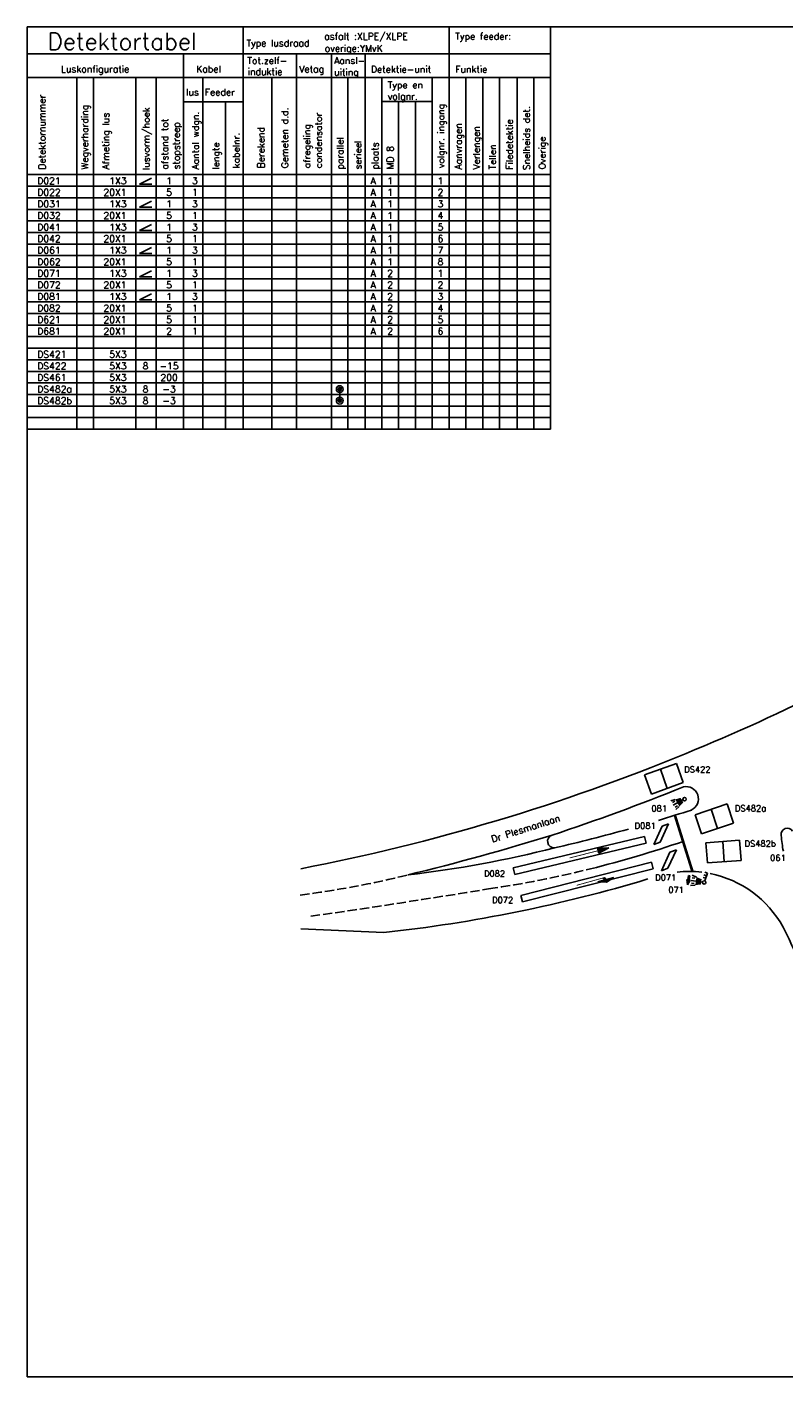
# Model space of a CAD drawing. Extents: x 5 to 579, y 20 to 420.
# Tile 1 of 3: x 5 to 230, y 20 to 420. Entities that reach past the tile are written whole.
import ezdxf
from ezdxf.enums import TextEntityAlignment as Align

# ---------------------------------------------------------------- set-up
doc = ezdxf.new("R2010")
doc.units = 0
doc.header["$LTSCALE"] = 23
doc.header["$MEASUREMENT"] = 0
doc.linetypes.add('DASHED', pattern=[0.16, 0.12, -0.04])
doc.layers.get('0').update_dxf_attribs({"color": 1, "linetype": 'CONTINUOUS'})
for name, color, linetype in [('1', 2, 'CONTINUOUS'), ('2', 3, 'CONTINUOUS'), ('3', 2, 'DASHED')]:
    doc.layers.add(name, color=color, linetype=linetype)
doc.styles.add('SIMPLEX', font='SIMPLEX')
doc.styles.get("Standard").update_dxf_attribs({"font": 'SIMPLEX'})

# ---------------------------------------------------------------- blocks, each defined once
blk = doc.blocks.new('S44')
for p, q in [((21.8, 1.9), (21.8, 0)), ((30, 0), (21.8, 1.9)), ((21.8, -1.9), (21.8, 0)), ((30, 0), (21.8, -1.9))]:
    blk.add_line(p, q)
at = {"const_width": 0.6}
blk.add_lwpolyline([(21.8, 0), (0, 0)], dxfattribs=at)
blk.add_solid([(21.8, 1.9), (21.8, -1.9), (30, 0)])
blk = doc.blocks.new('S46')
for p, q in [((28, -1.8), (15.9, -1.8)), ((15.9, -1.8), (22, -3.7)), ((23, -1.9), (20.9, -1.9)), ((22, -3.7), (28, -1.8))]:
    blk.add_line(p, q)
at = {"const_width": 0.6}
blk.add_lwpolyline([(21.8, 0), (0, 0)], dxfattribs=at)
for points in [[(19.4, 0.3), (21.9, 0.3), (20.7, -1.9), (23.1, -1.9)], [(15.9, -1.8), (28, -1.8), (22, -3.7)]]:
    blk.add_solid(points)
blk = doc.blocks.new('S35')
at = {"layer": '1'}
for p, q in [((1.8, -1.8), (-1.8, 1.8)), ((-1.8, 1.8), (13.2, 1.8)), ((13.2, 1.8), (16.8, -1.8)), ((16.8, -1.8), (1.8, -1.8))]:
    blk.add_line(p, q, dxfattribs=at)
blk = doc.blocks.new('S67')
at = {"layer": '1'}
for p, q in [((0, 1), (0, -1)), ((2, 1), (0, 1)), ((2, -1), (2, 1)), ((0, -1), (2, -1))]:
    blk.add_line(p, q, dxfattribs=at)
blk = doc.blocks.new('S9')
blk.add_circle((0, 0), 1.25)
blk = doc.blocks.new('S6')
for p, q in [((0, 0), (8.4, 0)), ((5, 3), (8.4, 3.8)), ((6, 2), (8, 2)), ((5, -3), (8.4, -3.8)), ((6, -2), (8, -2))]:
    blk.add_line(p, q)
blk.add_solid([(1, 2), (1, -2), (5, 3), (5, -3)])
blk = doc.blocks.new('S27')
for p, q in [((0.1, 0.6), (3.2, 0.6)), ((0.1, 0.2), (0.1, 0.6)), ((0.1, 0.2), (0.1, -0.4)), ((3.2, 1.4), (3.2, 0.6)), ((3.2, 1.4), (3.2, 1.4)), ((6.9, 0), (3.2, 1.4)), ((3.2, 1.4), (3.2, 0.6)), ((3.2, -1.1), (6.9, 0)), ((0.1, -0.4), (3.2, -0.4)), ((3.2, -0.4), (3.2, -1.1)), ((3.2, -0.4), (3.2, -1.1))]:
    blk.add_line(p, q)
for points in [[(0.1, 0.6), (0.1, -0.4), (3.2, 0.6), (3.2, -0.4)], [(3.2, -1.1), (6.9, 0), (3.2, 1.4)]]:
    blk.add_solid(points)
blk = doc.blocks.new('S10')
for p, q in [((0, 0), (6, 0)), ((2, 0), (2, 2)), ((4, 0), (4, 2)), ((6, 0), (6, 2))]:
    blk.add_line(p, q)
blk = doc.blocks.new('2')
at = {"layer": '1'}
blk.add_line((-57.45, -1.82), (-57.45, 1.61), dxfattribs=at)
for centre, radius in [((-57.45, 1.61), 1), ((-57.45, 1.61), 0.5), ((-57.45, 1.61), 0.143), ((-57.45, -1.82), 1), ((-57.45, -1.82), 0.5), ((-57.45, -1.82), 0.143)]:
    blk.add_circle(centre, radius, dxfattribs=at)

msp = doc.modelspace()

# ---------------------------------------------------------------- linework, layer by layer
for p, q in [((579.48, 419.95), (5.48, 419.95)), ((5.48, 419.95), (5.48, 19.95)), ((69.43, 376.2), (69.43, 419.95)), ((130.48, 419.8), (130.48, 376.13)), ((160.55, 419.95), (160.55, 300.78)), ((85.23, 376.09), (85.23, 412)), ((95.61, 376.09), (95.61, 412)), ((105.64, 376.09), (105.64, 412)), ((5.45, 411.95), (160.54, 411.95)), ((51.82, 411.88), (51.82, 376.09)), ((160.56, 405.02), (5.45, 405.02)), ((5.48, 376.2), (160.55, 376.2)), ((160.55, 300.78), (5.48, 300.78)), ((111.15, 151.65), (86.58, 152.73)), ((5.48, 19.95), (579.48, 19.95))]:
    msp.add_line(p, q)
for centre, radius, start, end in [((-13.61, 729.48), 566.83, 292.2124, 296.9463), ((-25.99, 754.2), 594.4, 280.91099, 292.41693), ((-46.96, 806.18), 659.34, 288.38214, 291.986), ((200.65, 191.23), 3.65, 295.3469, 102.2578), ((56.01, 637.33), 472.58, 286.7817, 288.0223), ((161.57, 178.65), 1.94, 108.3102, 273.8642), ((56.01, 637.33), 472.58, 282.9237, 285.6612), ((230.61, 180.72), 1.81, 30.6729, 190.1129), ((272.67, 184.1), 44, 184.8267, 190.9813), ((201.5, 137.96), 31.8, 83.104, 96.2826), ((201.5, 137.96), 31.8, 28.751, 78.6676), ((64.65, 581.71), 432.57, 276.1711, 286.7547), ((-7.16, 35.06), 264.43, 12.6046, 26.5518)]:
    msp.add_arc(centre, radius, start, end)
at = {"layer": '1'}
for p, q in [((20.17, 404.96), (20.17, 376.09)), ((25.17, 404.96), (25.17, 376.09)), ((37.67, 376.2), (37.67, 405.12)), ((43.67, 376.2), (43.67, 405.12)), ((57.56, 404.96), (57.56, 376.09)), ((77.94, 376.2), (77.94, 405.07)), ((100.52, 376.09), (100.52, 404.96)), ((110.55, 404.84), (110.55, 376.13)), ((125.5, 404.84), (125.5, 376.13)), ((135.42, 405.02), (135.42, 376.13)), ((140.5, 405.02), (140.5, 376.13)), ((145.42, 405.02), (145.42, 376.13)), ((150.64, 405.02), (150.64, 376.13)), ((155.59, 405.02), (155.59, 376.13)), ((51.96, 397.82), (69.45, 397.82)), ((64.19, 376.2), (64.19, 397.7)), ((110.77, 397.84), (125.37, 397.84)), ((115.53, 397.9), (115.53, 376.13)), ((120.52, 397.9), (120.52, 376.13)), ((20.17, 376.2), (20.17, 300.78)), ((25.17, 376.2), (25.17, 300.78)), ((37.67, 376.2), (37.67, 300.78)), ((43.67, 376.2), (43.67, 300.78)), ((51.82, 376.2), (51.82, 300.78)), ((57.56, 376.2), (57.56, 300.78)), ((64.19, 376.2), (64.19, 300.78)), ((69.43, 376.2), (69.43, 300.78)), ((77.94, 376.2), (77.94, 300.78)), ((85.23, 376.2), (85.23, 300.78)), ((95.61, 376.2), (95.61, 300.78)), ((100.52, 376.2), (100.52, 300.78)), ((105.64, 376.2), (105.64, 300.78)), ((110.55, 376.2), (110.55, 300.78)), ((115.53, 376.2), (115.53, 300.78)), ((120.52, 376.2), (120.52, 300.78)), ((125.5, 376.2), (125.5, 300.78)), ((130.48, 376.2), (130.48, 300.78)), ((135.42, 376.2), (135.42, 300.78)), ((140.5, 376.2), (140.5, 300.78)), ((145.42, 376.2), (145.42, 300.78)), ((150.64, 376.2), (150.64, 300.78)), ((155.59, 376.2), (155.59, 300.78)), ((160.55, 372.78), (5.48, 372.78)), ((160.55, 369.35), (5.48, 369.35)), ((160.55, 365.92), (5.48, 365.92)), ((160.55, 362.49), (5.48, 362.49)), ((160.55, 359.06), (5.48, 359.06)), ((160.55, 355.63), (5.48, 355.63)), ((160.55, 352.2), (5.48, 352.2)), ((160.55, 348.78), (5.48, 348.78)), ((160.55, 345.35), (5.48, 345.35)), ((160.55, 341.92), (5.48, 341.92)), ((160.55, 338.49), (5.48, 338.49)), ((160.55, 335.06), (5.48, 335.06)), ((160.55, 331.63), (5.48, 331.63)), ((160.55, 328.2), (5.48, 328.2)), ((160.55, 324.78), (5.48, 324.78)), ((160.55, 321.35), (5.48, 321.35)), ((160.55, 317.92), (5.48, 317.92)), ((160.55, 314.49), (5.48, 314.49)), ((160.55, 311.06), (5.48, 311.06)), ((160.55, 307.63), (5.48, 307.63)), ((160.55, 304.2), (5.48, 304.2)), ((195.1, 194.36), (193.07, 200.01)), ((209.99, 182.46), (208.06, 188.15)), ((211.97, 172.63), (211.54, 178.62))]:
    msp.add_line(p, q, dxfattribs=at)
at = {"layer": '1', "const_width": 0.8}
msp.add_lwpolyline([(202.55, 169.75), (197.35, 186.38)], dxfattribs=at)
at = {"layer": '1'}
for centre, radius, start, end in [((-51.82, 868.76), 720.41, 283.66263, 287.17909), ((80.46, 496.18), 329.63, 276.5997, 284.2681), ((96.01, 478.11), 316.93, 283.9416, 289.1108)]:
    msp.add_arc(centre, radius, start, end, dxfattribs=at)
at = {"layer": '2'}
for p, q in [((38.72, 373.38), (42.28, 375.17)), ((42.45, 373.38), (38.72, 373.38)), ((38.72, 366.52), (42.28, 368.31)), ((42.45, 366.52), (38.72, 366.52)), ((38.72, 359.66), (42.28, 361.45)), ((42.45, 359.66), (38.72, 359.66)), ((38.72, 352.8), (42.28, 354.59)), ((42.45, 352.8), (38.72, 352.8)), ((38.72, 345.95), (42.28, 347.74)), ((42.45, 345.95), (38.72, 345.95)), ((38.72, 339.09), (42.28, 340.88)), ((42.45, 339.09), (38.72, 339.09))]:
    msp.add_line(p, q, dxfattribs=at)
at = {"layer": '3'}
for centre, radius, start, end in [((49.87, 443.92), 283.57, 277.3979, 283.9726), ((96.01, 478.11), 316.93, 278.3755, 283.9416), ((-290.74, 2800.1), 2670.85, 278.18447, 279.32796)]:
    msp.add_arc(centre, radius, start, end, dxfattribs=at)

# ---------------------------------------------------------------- block references
at = {"layer": '1'}
msp.add_blockref('2', (155.52, 311.06), dxfattribs=at)
for name, p, xscale, yscale, zscale, rotation in [('S67', (189.38, 195.5), 5, 3, 5, 19.70771631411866), ('S67', (204.29, 183.7), 5, 3, 5, 18.75694653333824), ('S44', (166.18, 173.74), 0.4, 0.4, 0.4, 14.28490463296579), ('S67', (206.77, 175.27), 5, 3, 5, 4.061300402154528), ('S46', (168.24, 165.62), 0.4, 0.4, 0.4, 15.65893886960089)]:
    msp.add_blockref(name, p, dxfattribs=dict(at, xscale=xscale, yscale=yscale, zscale=zscale, rotation=rotation))
at = {"layer": '2', "xscale": 0.4, "yscale": 0.4, "zscale": 0.4}
for name, p, rotation in [('S6', (199.78, 191.06), 210.4031401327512), ('S35', (194.51, 183.52), 245.4794979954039), ('S35', (196.83, 175.77), 245.4794979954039), ('S27', (201.5, 168.54), 260.7085506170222), ('S6', (205.54, 166.6), 171.6982034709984), ('S10', (206.22, 166.95), 71.72768939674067)]:
    msp.add_blockref(name, p, dxfattribs=dict(at, rotation=rotation))
for p in [(200.22, 191.16), (206.02, 166.49)]:
    msp.add_blockref('S9', p, dxfattribs=at)
at = {"layer": '2', "xscale": 20, "zscale": 20}
for p, rotation in [((188.57, 179.14), 193.4413839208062), ((190.71, 171.51), 194.2384102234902)]:
    msp.add_blockref('S67', p, dxfattribs=dict(at, rotation=rotation))

# ---------------------------------------------------------------- texts
msp.add_text('Detektortabel', height=5).set_placement((11.56, 413.17))
at = {"layer": '2'}
for s, p in [('Type lusdraad', (70.43, 414.17)), ('asfalt :XLPE/XLPE', (93.48, 416.17)), ('Type feeder:', (132.3, 416.2)), ('overige:YMvK', (93.63, 412.6)), ('Luskonfiguratie', (15.52, 406.48)), ('Kabel', (55.57, 406.48)), ('Tot.zelf-', (70.71, 409)), ('Vetag', (86.08, 406.48)), ('Aansl-', (96.41, 409)), ('Detektie-unit', (107.31, 406.42)), ('Funktie', (132.29, 406.42)), ('induktie', (70.81, 405.71)), ('uiting', (96.41, 405.57)), ('lus', (52.57, 399.64)), ('Feeder', (58.11, 399.64)), ('volgnr.', (112.28, 398.37)), ('Type en', (112.28, 401.8))]:
    msp.add_text(s, height=2, dxfattribs=at).set_placement(p)
for s, p in [('Detektornummer', (10.9, 377.71)), ('Wegverharding', (23.54, 377.74)), ('volgnr. ingang', (129.03, 378.1)), ('Afmeting lus', (29.77, 377.74)), ('lusvorm/hoek', (41.76, 377.58)), ('Aantal wdgn.', (56.35, 377.74)), ('Gemeten d.d.', (82.8, 378.1)), ('condensator', (92.78, 378.1)), ('Filedetektie', (149.34, 377.71)), ('Snelheids det.', (154.41, 377.54)), ('afstand tot', (47.25, 377.74)), ('stopstreep', (50.67, 377.74)), ('kabelnr.', (68.41, 378.1)), ('Berekend', (75.75, 378.1)), ('afregeling', (89.35, 378.1)), ('Aanvragen', (134.21, 377.74)), ('Verlengen', (139.55, 377.74)), ('lengte', (62.4, 377.74)), ('parallel', (99.18, 377.74)), ('serieel', (104.47, 377.74)), ('plaats', (109.51, 377.74)), ('Tellen', (144.33, 377.74)), ('Overige', (159.03, 377.74)), ('MD 8', (114.04, 377.74))]:
    msp.add_text(s, height=2, rotation=90, dxfattribs=at).set_placement(p)
at = {"layer": '2', "style": 'SIMPLEX'}
for s, height, p in [('D021', 2, (8.47, 373.38)), ('D022', 2, (8.47, 369.95)), ('D031', 2, (8.47, 366.52)), ('D032', 2, (8.47, 363.09)), ('D041', 2, (8.47, 359.66)), ('D042', 2, (8.47, 356.23)), ('D061', 2, (8.47, 352.8)), ('D062', 2, (8.47, 349.38)), ('D071', 2, (8.47, 345.95)), ('D072', 2, (8.47, 342.52)), ('D081', 2, (8.47, 339.09)), ('D082', 2, (8.47, 335.66)), ('D621', 2, (8.47, 332.23)), ('D681', 2, (8.47, 328.8)), ('DS421', 2, (8.47, 321.95)), ('DS422', 2, (8.47, 318.52)), ('DS461', 2, (8.47, 315.09)), ('DS482a', 2, (8.47, 311.66)), ('DS482b', 2, (8.47, 308.23)), ('DS422', 1.8, (200.12, 199.07)), ('081', 1.8, (190.39, 187.51)), ('DS482a', 1.8, (215.13, 187.55)), ('D081', 1.8, (185.42, 182.38)), ('DS482b', 1.8, (217.99, 177.09)), ('061', 1.8, (225.55, 172.86)), ('D082', 1.8, (140.8, 168.21)), ('D071', 1.8, (191.51, 167.04)), ('071', 1.8, (195.4, 163.4)), ('D072', 1.8, (143.21, 160.39))]:
    msp.add_text(s, height=height, dxfattribs=at).set_placement(p)
for s, p in [('1X3', (34.94, 373.38)), ('20X1', (34.94, 369.95)), ('1X3', (34.94, 366.52)), ('20X1', (34.94, 363.09)), ('1X3', (34.94, 359.66)), ('20X1', (34.94, 356.23)), ('1X3', (34.94, 352.8)), ('20X1', (34.94, 349.38)), ('20X1', (34.94, 342.52)), ('1X3', (34.94, 345.95)), ('1X3', (34.94, 339.09)), ('20X1', (34.94, 335.66)), ('20X1', (34.94, 332.23)), ('20X1', (34.94, 328.8)), ('5X3', (34.94, 321.95)), ('5X3', (34.94, 318.52)), ('5X3', (34.94, 315.09)), ('5X3', (34.94, 311.66)), ('5X3', (34.94, 308.23))]:
    msp.add_text(s, height=2, dxfattribs=at).set_placement(p, align=Align.RIGHT)
for s, p in [('1', (47.53, 373.38)), ('3', (55.16, 373.38)), ('A', (108.02, 373.38)), ('1', (112.99, 373.38)), ('1', (127.91, 373.38)), ('5', (47.53, 369.95)), ('1', (47.53, 366.52)), ('3', (55.16, 366.52)), ('1', (55.16, 369.95)), ('A', (108.02, 369.95)), ('A', (108.02, 366.52)), ('1', (112.99, 369.95)), ('1', (112.99, 366.52)), ('3', (127.91, 366.52)), ('2', (127.91, 369.95)), ('5', (47.53, 363.09)), ('1', (55.16, 363.09)), ('A', (108.02, 363.09)), ('1', (112.99, 363.09)), ('4', (127.91, 363.09)), ('1', (47.53, 359.66)), ('3', (55.16, 359.66)), ('A', (108.02, 359.66)), ('1', (112.99, 359.66)), ('5', (127.91, 359.66)), ('5', (47.53, 356.23)), ('1', (55.16, 356.23)), ('A', (108.02, 356.23)), ('1', (112.99, 356.23)), ('6', (127.91, 356.23)), ('1', (47.53, 352.8)), ('3', (55.16, 352.8)), ('A', (108.02, 352.8)), ('1', (112.99, 352.8)), ('7', (127.91, 352.8)), ('5', (47.53, 349.38)), ('1', (55.16, 349.38)), ('A', (108.02, 349.38)), ('1', (112.99, 349.38)), ('8', (127.91, 349.38)), ('5', (47.53, 342.52)), ('1', (47.53, 345.95)), ('3', (55.16, 345.95)), ('1', (55.16, 342.52)), ('A', (108.02, 345.95)), ('A', (108.02, 342.52)), ('2', (112.99, 345.95)), ('2', (112.99, 342.52)), ('2', (127.91, 342.52)), ('1', (127.91, 345.95)), ('1', (47.53, 339.09)), ('3', (55.16, 339.09)), ('A', (108.02, 339.09)), ('2', (112.99, 339.09)), ('3', (127.91, 339.09)), ('5', (47.53, 335.66)), ('1', (55.16, 335.66)), ('A', (108.02, 335.66)), ('2', (112.99, 335.66)), ('4', (127.91, 335.66)), ('5', (47.53, 332.23)), ('1', (55.16, 332.23)), ('A', (108.02, 332.23)), ('2', (112.99, 332.23)), ('5', (127.91, 332.23)), ('2', (47.53, 328.8)), ('1', (55.16, 328.8)), ('A', (108.02, 328.8)), ('2', (112.99, 328.8)), ('6', (127.91, 328.8)), ('8', (40.55, 318.52)), ('-15', (47.53, 318.52)), ('200', (47.53, 315.09)), ('8', (40.55, 311.66)), ('-3', (47.53, 311.66)), ('8', (40.55, 308.23)), ('-3', (47.53, 308.23))]:
    msp.add_text(s, height=2, dxfattribs=at).set_placement(p, align=Align.CENTER)
msp.add_text('Dr Plesmanlaan', height=2, rotation=17.759, dxfattribs=at).set_placement((143.33, 178.29))

doc.saveas('drawing.dxf')
